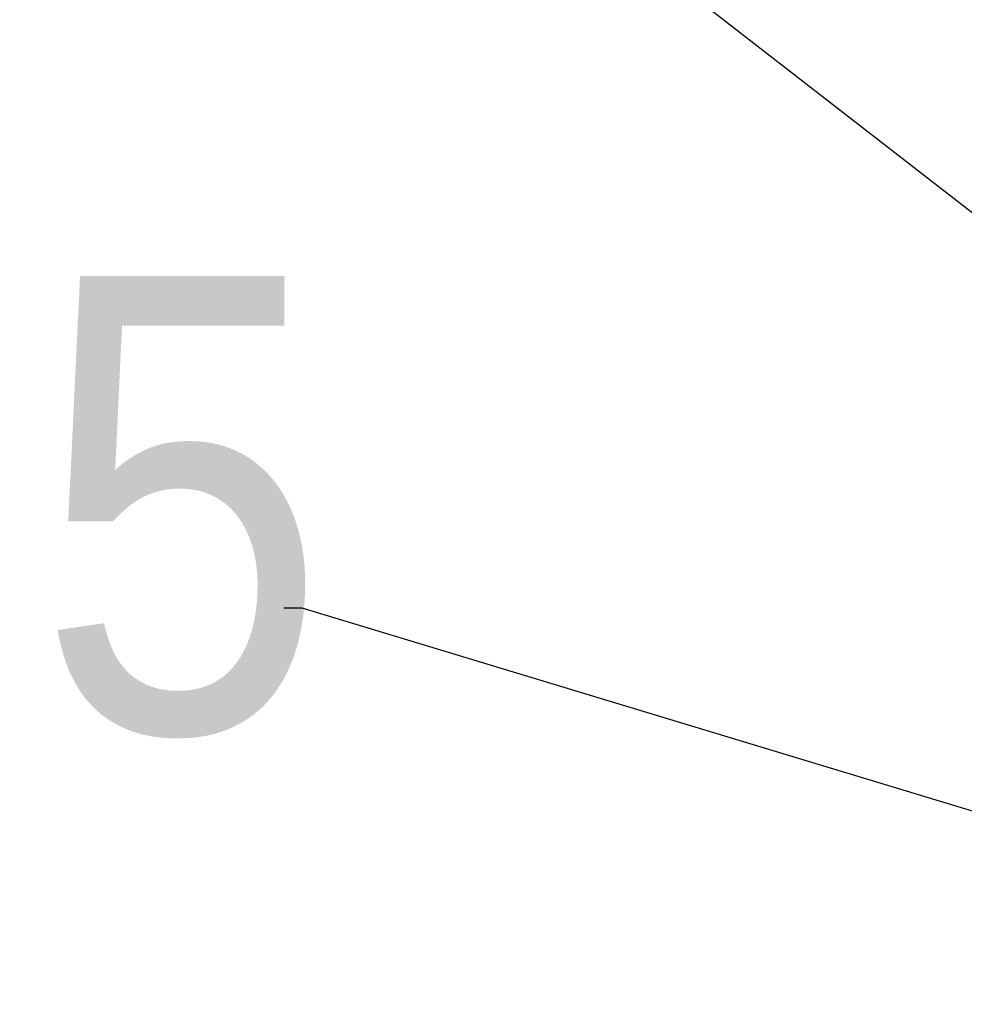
# Model space of a CAD drawing. Extents: x 33706 to 249013, y -74890 to 17912.
# Tile 64 of 175: x 123420 to 123627, y -41764 to -41548. Entities that reach past the tile are written whole.
import ezdxf

# ---------------------------------------------------------------- set-up
doc = ezdxf.new("R2010")
doc.units = 0
doc.header["$MEASUREMENT"] = 0
doc.layers.add('WYMIARY-I-OPISY', color=3, linetype='Continuous', lineweight=9)
doc.styles.get("Standard").update_dxf_attribs({"font": 'ARIALN.TTF'})
doc.dimstyles.new('zewn', dxfattribs={"dimtxt": 10, "dimasz": 7, "dimexe": 1.25, "dimexo": 10, "dimgap": 3, "dimtad": 1, "dimdec": 0, "dimtxsty": 'Standard', "dimblk": 'ARCHTICK', "dimcen": 10, "dimadec": 0, "dimazin": 0, "dimtfac": 1, "dimtdec": 0, "dimtmove": 0, "dimatfit": 3, "dimfxl": 1, "dimarcsym": 0})

# ---------------------------------------------------------------- blocks, each defined once
blk = doc.blocks.new('_ArchTick')
at = {"color": 0, "linetype": 'ByBlock', "const_width": 0.15}
blk.add_lwpolyline([(-0.5, -0.5), (0.5, 0.5)], dxfattribs=at)

msp = doc.modelspace()

# ---------------------------------------------------------------- texts
at = {"layer": 'WYMIARY-I-OPISY', "insert": (123487.31, -41655.06), "char_height": 100, "attachment_point": 6}
msp.add_mtext('5', dxfattribs=at)

# ---------------------------------------------------------------- leaders
at = {"layer": 'WYMIARY-I-OPISY', "annotation_type": 0, "has_hookline": 1, "hookline_direction": 1}
for points, text_width in [([(123827.21, -41744.41), (123511.72, -41499.65), (123507.72, -41499.65)], 53.68), ([(123767.21, -41763.6), (123481.79, -41677.2), (123477.79, -41677.2)], 54.37)]:
    msp.add_leader(points, dimstyle='zewn', override={"dimasz": 4, "dimtad": 0, "dimldrblk": 'DotSmall'}, dxfattribs=dict(at, text_width=text_width))

doc.saveas('drawing.dxf')
